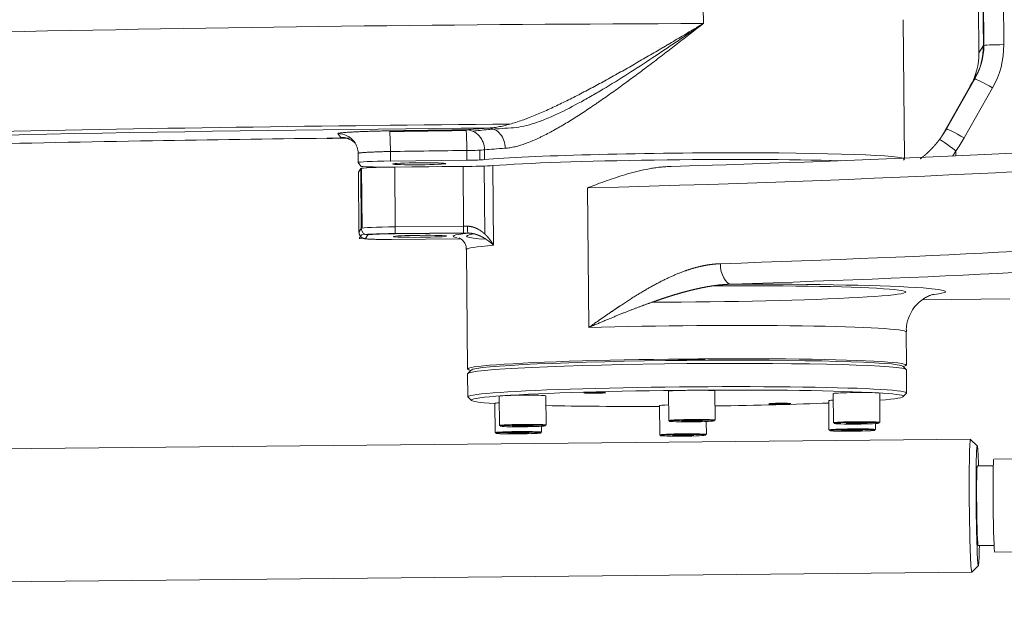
# Model space of a CAD drawing. Header units: millimetres. Extents: x -46 to 5160, y -5105 to -1541.
# Tile 74 of 104: x 4700 to 4724, y -4990 to -4976. Entities that reach past the tile are written whole.
import ezdxf

# ---------------------------------------------------------------- set-up
doc = ezdxf.new("R2010")
doc.units = ezdxf.units.MM
doc.header["$LTSCALE"] = 0.3175
doc.layers.add('1轮廓实线层', color=7, linetype='Continuous', lineweight=18)

# ---------------------------------------------------------------- blocks, each defined once
blk = doc.blocks.new('MR10C-1488')
at = {"layer": '1轮廓实线层'}
for p, q in [((7762.788, -4870.112), (7762.84, -4875.868)), ((7763.268, -4870.094), (7763.319, -4875.85)), ((7756.086, -4874.949), (7756.089, -4875.341)), ((7762.711, -4874.924), (7762.721, -4876.043)), ((7762.711, -4874.925), (7762.721, -4876.044)), ((7762.828, -4875.871), (7762.818, -4874.752)), ((7760.931, -4878.579), (7760.901, -4875.249)), ((7762.721, -4876.043), (7762.828, -4875.871)), ((7762.721, -4876.043), (7762.721, -4876.044)), ((7762.595, -4876.681), (7762.702, -4876.509)), ((7762.514, -4876.845), (7761.832, -4878.049)), ((7761.939, -4877.877), (7762.621, -4876.672)), ((7762.623, -4876.672), (7761.941, -4877.877)), ((7762.621, -4876.672), (7762.514, -4876.845)), ((7763.05, -4876.891), (7762.368, -4878.096)), ((7747.358, -4878.079), (7747.292, -4877.991)), ((7761.832, -4878.049), (7761.939, -4877.877)), ((7747.779, -4878.465), (7747.781, -4878.686)), ((7748.557, -4878.422), (7748.559, -4878.65)), ((7750.399, -4878.631), (7750.397, -4878.396)), ((7750.709, -4878.389), (7750.711, -4878.624)), ((7750.823, -4878.382), (7750.825, -4878.617)), ((7762.167, -4878.403), (7762.169, -4878.524)), ((7747.781, -4878.687), (7747.847, -4878.775)), ((7750.399, -4878.631), (7748.559, -4878.65)), ((7747.843, -4878.832), (7747.787, -4878.921)), ((7747.787, -4878.921), (7747.787, -4878.921)), ((7747.787, -4878.921), (7747.8, -4880.36)), ((7747.787, -4878.921), (7747.8, -4880.36)), ((7747.855, -4880.271), (7747.843, -4878.832)), ((7747.874, -4880.265), (7747.861, -4878.826)), ((7750.304, -4878.782), (7748.661, -4878.795)), ((7748.661, -4878.795), (7748.674, -4880.234)), ((7749.069, -4878.792), (7750.51, -4878.778)), ((7750.316, -4880.221), (7750.304, -4878.782)), ((7750.828, -4880.407), (7750.814, -4878.772)), ((7751.023, -4878.761), (7751.04, -4880.679)), ((7753.3, -4879.299), (7753.33, -4882.657)), ((7747.8, -4880.36), (7747.855, -4880.271)), ((7747.8, -4880.36), (7747.8, -4880.36)), ((7750.314, -4880.387), (7748.671, -4880.4)), ((7750.315, -4880.381), (7748.672, -4880.394)), ((7748.674, -4880.234), (7750.316, -4880.221)), ((7747.857, -4880.43), (7747.801, -4880.519)), ((7748.017, -4880.429), (7747.961, -4880.518)), ((7748.586, -4880.537), (7750.229, -4880.524)), ((7748.586, -4880.537), (7750.229, -4880.524)), ((7748.586, -4880.537), (7748.586, -4880.537)), ((7750.229, -4880.524), (7750.229, -4880.524)), ((7750.39, -4880.779), (7750.415, -4883.657)), ((7761.363, -4881.988), (7763.465, -4881.971)), ((7760.975, -4883.563), (7760.968, -4882.763)), ((7756.123, -4883.447), (7756.122, -4883.435)), ((7750.499, -4883.681), (7750.42, -4883.761)), ((7760.972, -4883.667), (7760.892, -4883.588)), ((7760.974, -4883.567), (7760.975, -4883.563)), ((7760.981, -4884.234), (7760.976, -4883.674)), ((7750.416, -4883.769), (7750.421, -4884.328)), ((7756.375, -4884.887), (7756.369, -4884.184)), ((7750.423, -4884.324), (7750.421, -4884.328)), ((7750.425, -4884.335), (7750.506, -4884.414)), ((7751.178, -4884.312), (7751.178, -4884.312)), ((7751.178, -4884.312), (7751.185, -4885.016)), ((7752.305, -4885.006), (7752.298, -4884.302)), ((7755.249, -4884.194), (7755.249, -4884.194)), ((7755.249, -4884.194), (7755.255, -4884.897)), ((7759.105, -4884.42), (7759.112, -4885.123)), ((7759.213, -4884.248), (7759.213, -4884.248)), ((7759.213, -4884.248), (7759.219, -4884.951)), ((7760.339, -4884.941), (7760.333, -4884.238)), ((7760.898, -4884.322), (7760.977, -4884.241)), ((7751.071, -4884.484), (7751.077, -4885.188)), ((7755.035, -4884.538), (7755.041, -4885.242)), ((7755.857, -4884.898), (7755.601, -4884.904)), ((7755.774, -4884.9), (7755.774, -4884.919)), ((7756.072, -4884.902), (7755.857, -4884.898)), ((7756.03, -4884.902), (7756.03, -4884.913)), ((7756.03, -4884.913), (7756.072, -4884.902)), ((7751.53, -4885.022), (7751.488, -4885.033)), ((7751.488, -4885.033), (7751.703, -4885.037)), ((7751.786, -4885.016), (7751.53, -4885.022)), ((7751.703, -4885.018), (7751.703, -4885.037)), ((7751.703, -4885.037), (7751.96, -4885.031)), ((7752.001, -4885.021), (7751.786, -4885.016)), ((7751.96, -4885.02), (7751.96, -4885.031)), ((7751.96, -4885.031), (7752.001, -4885.021)), ((7752.197, -4885.178), (7752.196, -4885.034)), ((7755.601, -4884.904), (7755.559, -4884.914)), ((7755.559, -4884.914), (7755.774, -4884.919)), ((7755.774, -4884.919), (7756.03, -4884.913)), ((7756.161, -4885.232), (7756.158, -4884.921)), ((7759.457, -4885.13), (7759.416, -4885.14)), ((7759.713, -4885.124), (7759.457, -4885.13)), ((7759.564, -4884.958), (7759.523, -4884.968)), ((7759.523, -4884.968), (7759.738, -4884.973)), ((7759.821, -4884.952), (7759.564, -4884.958)), ((7759.63, -4885.126), (7759.63, -4885.145)), ((7759.63, -4885.145), (7759.887, -4885.139)), ((7759.928, -4885.128), (7759.713, -4885.124)), ((7759.737, -4884.954), (7759.738, -4884.973)), ((7759.738, -4884.973), (7759.994, -4884.967)), ((7760.035, -4884.956), (7759.821, -4884.952)), ((7759.887, -4885.127), (7759.887, -4885.139)), ((7759.887, -4885.139), (7759.928, -4885.128)), ((7759.994, -4884.955), (7759.994, -4884.967)), ((7759.994, -4884.967), (7760.035, -4884.956)), ((7760.232, -4885.113), (7760.23, -4884.969)), ((7762.518, -4885.349), (7692.032, -4886.048)), ((7751.423, -4885.194), (7751.381, -4885.205)), ((7751.381, -4885.205), (7751.596, -4885.209)), ((7751.679, -4885.188), (7751.423, -4885.194)), ((7751.596, -4885.19), (7751.596, -4885.209)), ((7751.596, -4885.209), (7751.852, -4885.203)), ((7751.894, -4885.193), (7751.679, -4885.188)), ((7751.852, -4885.192), (7751.852, -4885.203)), ((7751.852, -4885.203), (7751.894, -4885.193)), ((7755.386, -4885.248), (7755.345, -4885.259)), ((7755.345, -4885.259), (7755.56, -4885.263)), ((7755.643, -4885.242), (7755.386, -4885.248)), ((7755.559, -4885.244), (7755.56, -4885.263)), ((7755.56, -4885.263), (7755.816, -4885.257)), ((7755.857, -4885.247), (7755.643, -4885.242)), ((7755.816, -4885.246), (7755.816, -4885.257)), ((7755.816, -4885.257), (7755.857, -4885.247)), ((7759.416, -4885.14), (7759.63, -4885.145)), ((7762.68, -4885.508), (7762.519, -4885.35)), ((7764.41, -4885.811), (7763.082, -4885.824)), ((7763.068, -4885.984), (7762.684, -4885.988)), ((7762.703, -4887.908), (7763.087, -4887.904)), ((7763.104, -4888.064), (7764.432, -4888.051)), ((7762.551, -4888.549), (7762.709, -4888.387)), ((7692.032, -4889.248), (7762.549, -4888.549)), ((7762.548, -4888.548), (7762.549, -4888.549)), ((7762.549, -4888.549), (7762.551, -4888.549))]:
    blk.add_line(p, q, dxfattribs=at)
for centre, major_axis, ratio, start_param, end_param in [((7761.229, -4875.884), (-1.358, 0.846), 0.999045, 3.183801, 3.707399), ((7761.24, -4875.866), (-1.358, 0.846), 0.999045, 3.171407, 3.69846), ((7763.308, -4875.867), (0.48, 0.004), 0.036886, 1.547353, 3.11815), ((7761.24, -4875.866), (1.765, -1.1), 0.999045, 0.042208, 0.565807), ((7761.122, -4876.056), (1.358, -0.846), 0.999045, 0.042208, 0.565807), ((7763.039, -4876.909), (0.418, -0.236), 0.043657, 1.568951, 3.139747), ((7747.3, -4878.471), (-0.384, -0.288), 0.99895, 3.141599, 4.083602), ((7761.969, -5846.847), (775.18, 582.56), 0.99895, 0.938789, 0.940689), ((7748.544, -4878.404), (-0.007, 0.48), 0.026998, 4.675347, 6.246143), ((7761.983, -5846.864), (775.18, 582.56), 0.99895, 0.938799, 0.940699), ((7750.384, -4878.379), (-0.006, 0.48), 0.027068, 4.675398, 6.246195), ((7750.384, -4878.379), (0.046, -0.478), 0.91327, 1.477163, 3.050715), ((7750.927, -4878.337), (0.031, -0.479), 0.819002, 1.504369, 3.077147), ((7739.007, -4877.891), (32.479, 0.289), 0.036886, 5.2382, 5.99136), ((7759.851, -4876.695), (-2.037, 1.269), 0.999045, 3.056285, 3.183801), ((7759.862, -4876.677), (-2.037, 1.269), 0.999045, 3.137212, 3.175552), ((7762.357, -4878.114), (0.418, -0.236), 0.043657, 1.568951, 3.139747), ((7747.366, -4878.559), (-0.384, -0.288), 0.99895, 3.328013, 4.083602), ((7747.3, -4878.471), (-0.384, -0.288), 0.99895, 2.506532, 3.141598), ((7762.156, -4878.421), (0.384, -0.288), 0.043537, 1.574523, 3.145319), ((7759.862, -4876.677), (2.444, -1.523), 0.999045, 6.197877, 6.325393), ((7761.983, -5846.864), (-774.796, -582.271), 0.99895, 4.080381, 4.082281), ((7750.384, -4878.379), (0.48, 0.004), 0.036886, 4.739592, 5.86528), ((7755.651, -4878.653), (-5.28, -0.047), 0.036886, 3.038582, 5.86528), ((7739.011, -4878.37), (-31.999, -0.285), 0.036886, 2.033384, 2.865445), ((7748.581, -4878.679), (0.8, 0.007), 0.036886, 1.597999, 3.168795), ((7750.386, -4878.614), (-0.48, -0.004), 0.036886, 1.597999, 2.723687), ((7755.653, -4878.813), (-5.28, -0.047), 0.036886, 3.926288, 5.781154), ((7748.642, -4878.825), (-0.8, -0.007), 0.036886, 4.688946, 6.259742), ((7748.647, -4878.767), (0.8, 0.007), 0.036886, 3.168795, 4.547022), ((7750.322, -4878.753), (0.8, 0.007), 0.036886, 4.688946, 5.781154), ((7747.96, -4880.358), (-0.136, 0.085), 0.999045, 0.565807, 2.136603), ((7748.655, -4880.264), (-0.8, -0.007), 0.036886, 4.688946, 6.259742), ((7748.015, -4880.269), (-0.136, 0.085), 0.999045, 0.565807, 2.136603), ((7748.657, -4880.424), (-0.8, -0.007), 0.036886, 4.692529, 6.257121), ((7748.67, -4880.24), (-0.001, 0.16), 0.023425, 3.178497, 4.749293), ((7755.667, -4880.412), (-5.6, -0.05), 0.036886, 5.923756, 6.470469), ((7750.313, -4880.227), (-0.001, 0.16), 0.023425, 3.178497, 4.749293), ((7750.336, -4880.351), (-0.96, -0.009), 0.036886, 1.547353, 1.662198), ((7750.335, -4880.192), (0.8, 0.007), 0.036886, 4.688946, 4.803791), ((7750.423, -4880.226), (-0.002, 0.16), 0.091213, 1.533748, 3.104544), ((7748.601, -4880.513), (-0.8, -0.007), 0.036886, 5.769391, 6.257121), ((7748.601, -4880.513), (0.64, 0.006), 0.036886, 3.11815, 4.290995), ((7748.657, -4880.424), (0.64, 0.006), 0.036886, 2.555977, 3.11815), ((7748.657, -4880.424), (0.64, 0.006), 0.036886, 1.547353, 2.555976), ((7748.601, -4880.513), (0.64, 0.006), 0.036886, 4.290994, 4.688946), ((7755.667, -4880.412), (5.28, 0.047), 0.036886, 2.87144, 3.567689), ((7739.028, -4880.289), (31.999, 0.285), 0.036886, 5.289623, 5.883581), ((7755.67, -4880.732), (5.28, 0.047), 0.036886, 2.639561, 3.141587), ((7739.032, -4880.769), (-32.479, -0.289), 0.036886, 2.14803, 2.741988), ((7756.761, -4881.135), (-0.016, 0.48), 0.545337, 1.526777, 3.097573), ((7755.68, -4881.851), (-5.28, -0.047), 0.036886, 1.412705, 4.587056), ((7755.68, -4881.851), (-6.24, -0.056), 0.036886, 3.561494, 4.537165), ((7755.68, -4881.851), (-6.24, -0.056), 0.036886, 2.817485, 3.561494), ((7755.688, -4882.81), (5.28, 0.047), 0.036886, 6.28289, 8.31657), ((7755.695, -4883.61), (5.28, 0.047), 0.036886, 6.283185, 9.59415), ((7755.696, -4883.642), (-5.2, -0.046), 0.036886, 3.178526, 6.24629), ((7755.802, -4883.438), (0.32, 0.003), 0.036886, 0.000034, 3.141542), ((7755.696, -4883.722), (5.28, 0.047), 0.036886, 0.000022, 3.141517), ((7755.695, -4883.61), (5.28, 0.047), 0.036886, 6.108749, 6.259744), ((7755.701, -4884.281), (-5.28, -0.047), 0.036886, 3.1047, 6.259744), ((7755.702, -4884.361), (5.2, 0.046), 0.036886, 1.547353, 2.594551), ((7755.809, -4884.189), (-0.56, -0.005), 0.036886, 4.688946, 6.283185), ((7755.702, -4884.361), (5.2, 0.046), 0.036886, 0.500156, 1.547353), ((7755.809, -4884.189), (-0.56, -0.005), 0.036886, 3.141503, 4.688946), ((7755.701, -4884.281), (-5.28, -0.047), 0.036886, 6.283185, 6.320121), ((7755.702, -4884.361), (5.2, 0.046), 0.036886, 3.11815, 3.613507), ((7755.702, -4884.361), (5.2, 0.046), 0.036886, 2.594551, 3.11815), ((7751.738, -4884.307), (-0.56, -0.005), 0.036886, 5.736143, 6.283185), ((7751.738, -4884.307), (-0.56, -0.005), 0.036886, 3.141581, 5.736143), ((7759.665, -4884.415), (-0.56, -0.005), 0.036886, 5.649456, 6.283185), ((7759.773, -4884.243), (-0.56, -0.005), 0.036886, 3.641748, 6.283185), ((7759.773, -4884.243), (-0.56, -0.005), 0.036886, 3.141542, 3.641748), ((7755.702, -4884.361), (5.2, 0.046), 0.036886, 5.81128, 6.783341), ((7751.631, -4884.479), (-0.56, -0.005), 0.036886, 5.649323, 6.283108), ((7755.702, -4884.361), (5.2, 0.046), 0.036886, 3.999006, 4.583408), ((7755.595, -4884.533), (-0.56, -0.005), 0.036886, 5.370376, 6.283108), ((7755.702, -4884.361), (5.2, 0.046), 0.036886, 4.841362, 5.425764), ((7755.815, -4884.892), (-0.56, -0.005), 0.036886, 3.513434, 6.283185), ((7755.815, -4884.892), (-0.56, -0.005), 0.036886, 0, 0.428389), ((7755.815, -4884.892), (-0.56, -0.005), 0.036886, 3.141542, 3.513434), ((7751.745, -4885.011), (-0.56, -0.005), 0.036886, 4.56063, 6.283185), ((7751.745, -4885.011), (-0.56, -0.005), 0.036886, 6.283185, 6.729605), ((7751.745, -4885.011), (-0.56, -0.005), 0.036886, 3.141503, 4.56063), ((7759.672, -4885.118), (-0.56, -0.005), 0.036886, 3.141619, 6.283185), ((7759.672, -4885.118), (-0.56, -0.005), 0.036886, 6.283185, 6.716844), ((7759.779, -4884.946), (-0.56, -0.005), 0.036886, 3.141697, 6.283185), ((7759.779, -4884.946), (-0.56, -0.005), 0.036886, 0, 0.46141), ((7751.637, -4885.183), (-0.56, -0.005), 0.036886, 5.607828, 6.283185), ((7751.637, -4885.183), (-0.56, -0.005), 0.036886, 6.283185, 6.732323), ((7751.637, -4885.183), (-0.56, -0.005), 0.036886, 3.141581, 5.607828), ((7755.601, -4885.237), (-0.56, -0.005), 0.036886, 3.141658, 6.283185), ((7755.601, -4885.237), (-0.56, -0.005), 0.036886, 0, 0.371838), ((7762.534, -4886.949), (0.016, -1.6), 0.027181, 3.11431, 6.246286), ((7762.694, -4886.948), (-0.014, 1.44), 0.027181, 0, 3.104684), ((7762.694, -4886.948), (-0.014, 1.44), 0.027181, 5.442128, 6.283185), ((7763.093, -4886.944), (-0.011, 1.12), 0.027181, 0, 3.141492), ((7762.694, -4886.948), (-0.01, 0.96), 0.027181, 0, 3.141501), ((7762.694, -4886.948), (-0.014, 1.44), 0.027181, 3.104683, 3.982661)]:
    blk.add_ellipse(centre, major_axis=major_axis, ratio=ratio, start_param=start_param, end_param=end_param, dxfattribs=at)
for centre, major_axis in [((7749.254, -4878.717), (0.64, 0.006)), ((7749.269, -4880.463), (0.64, 0.006)), ((7753.476, -4884.231), (0.264, 0.002)), ((7757.928, -4884.491), (0.264, 0.002)), ((7755.816, -4884.908), (0.544, 0.005)), ((7751.745, -4885.027), (0.544, 0.005)), ((7759.672, -4885.134), (0.544, 0.005)), ((7759.779, -4884.962), (0.544, 0.005)), ((7751.638, -4885.199), (0.544, 0.005)), ((7755.601, -4885.253), (0.544, 0.005))]:
    blk.add_ellipse(centre, major_axis=major_axis, ratio=0.036886, dxfattribs=at)
for points, degree in [([(7738.671, -4875.553), (7744.479, -4875.429), (7750.285, -4875.358), (7756.089, -4875.341)], 3), ([(7747.028, -4878.106), (7747.563, -4878.1)], 1), ([(7747.035, -4878.102), (7747.186, -4878.1), (7747.338, -4878.099), (7747.489, -4878.097)], 3)]:
    blk.add_open_spline(points, degree=degree, dxfattribs=at)
for points, knots in [([(7750.922, -4877.857), (7750.964, -4877.855), (7751.008, -4877.85), (7751.096, -4877.839), (7751.141, -4877.831), (7751.232, -4877.814), (7751.278, -4877.803), (7751.372, -4877.78), (7751.419, -4877.767), (7751.516, -4877.739), (7751.565, -4877.724), (7751.664, -4877.691), (7751.714, -4877.674), (7751.791, -4877.646), (7751.816, -4877.637), (7751.855, -4877.622), (7751.868, -4877.617), (7751.894, -4877.607), (7751.959, -4877.582), (7752.024, -4877.555), (7752.182, -4877.49), (7752.288, -4877.443), (7752.502, -4877.346), (7752.61, -4877.294), (7752.827, -4877.188), (7752.937, -4877.133), (7753.104, -4877.047), (7753.159, -4877.018), (7753.271, -4876.96), (7753.327, -4876.93), (7753.495, -4876.841), (7753.607, -4876.78), (7753.831, -4876.657), (7753.943, -4876.594), (7754.167, -4876.468), (7754.28, -4876.404), (7754.505, -4876.275), (7754.617, -4876.209), (7754.843, -4876.078), (7754.957, -4876.012), (7755.098, -4875.929), (7755.127, -4875.912), (7755.184, -4875.878), (7755.212, -4875.862), (7755.297, -4875.811), (7755.354, -4875.778), (7755.524, -4875.677), (7755.637, -4875.61), (7755.807, -4875.509), (7755.892, -4875.458), (7755.991, -4875.399), (7756.04, -4875.37), (7756.065, -4875.355), (7756.077, -4875.348), (7756.082, -4875.345), (7756.085, -4875.344), (7756.085, -4875.343), (7756.086, -4875.343), (7756.087, -4875.342), (7756.089, -4875.341), (7756.089, -4875.341)], [0, 0, 0, 0, 0.03125, 0.03125, 0.0625, 0.0625, 0.09375, 0.09375, 0.125, 0.125, 0.15625, 0.15625, 0.1875, 0.1875, 0.203125, 0.203125, 0.210937, 0.210937, 0.21875, 0.25, 0.25, 0.3125, 0.3125, 0.375, 0.375, 0.4375, 0.4375, 0.46875, 0.46875, 0.5, 0.5, 0.5625, 0.5625, 0.625, 0.625, 0.6875, 0.6875, 0.75, 0.75, 0.8125, 0.8125, 0.828125, 0.828125, 0.84375, 0.84375, 0.875, 0.875, 0.9375, 0.9375, 0.96875, 0.984375, 0.992187, 0.996094, 0.998047, 0.999023, 0.999023, 0.999268, 0.999268, 0.999512, 1, 1, 1, 1]), ([(7756.089, -4875.341), (7756.089, -4875.341), (7756.088, -4875.342), (7756.086, -4875.343), (7756.085, -4875.344), (7756.083, -4875.346), (7756.078, -4875.35), (7756.067, -4875.358), (7756.044, -4875.376), (7755.998, -4875.412), (7755.959, -4875.442), (7755.881, -4875.503), (7755.828, -4875.544), (7755.671, -4875.666), (7755.566, -4875.747), (7755.409, -4875.869), (7755.356, -4875.91), (7755.291, -4875.96), (7755.277, -4875.97), (7755.251, -4875.991), (7755.212, -4876.021), (7755.172, -4876.051), (7755.041, -4876.152), (7754.936, -4876.232), (7754.727, -4876.39), (7754.623, -4876.468), (7754.414, -4876.624), (7754.31, -4876.7), (7754.102, -4876.852), (7753.999, -4876.927), (7753.791, -4877.075), (7753.687, -4877.148), (7753.558, -4877.237), (7753.519, -4877.264), (7753.48, -4877.291), (7753.454, -4877.308), (7753.441, -4877.317), (7753.376, -4877.361), (7753.325, -4877.396), (7753.171, -4877.497), (7753.069, -4877.563), (7752.868, -4877.69), (7752.768, -4877.75), (7752.62, -4877.837), (7752.571, -4877.865), (7752.473, -4877.919), (7752.425, -4877.946), (7752.328, -4877.997), (7752.28, -4878.022), (7752.208, -4878.058), (7752.184, -4878.069), (7752.136, -4878.092), (7752.113, -4878.103), (7752.043, -4878.135), (7751.996, -4878.156), (7751.905, -4878.193), (7751.861, -4878.211), (7751.772, -4878.243), (7751.729, -4878.258), (7751.644, -4878.284), (7751.601, -4878.295), (7751.519, -4878.315), (7751.478, -4878.323), (7751.398, -4878.336), (7751.359, -4878.341), (7751.321, -4878.343)], [0, 0, 0, 0, 0.000488, 0.000488, 0.000977, 0.000977, 0.001953, 0.003906, 0.007813, 0.015625, 0.03125, 0.03125, 0.0625, 0.0625, 0.125, 0.125, 0.15625, 0.15625, 0.164063, 0.164063, 0.171875, 0.1875, 0.1875, 0.25, 0.25, 0.3125, 0.3125, 0.375, 0.375, 0.4375, 0.4375, 0.5, 0.5, 0.515625, 0.523437, 0.523437, 0.53125, 0.53125, 0.5625, 0.5625, 0.625, 0.625, 0.6875, 0.6875, 0.71875, 0.71875, 0.75, 0.75, 0.78125, 0.78125, 0.796875, 0.796875, 0.8125, 0.8125, 0.84375, 0.84375, 0.875, 0.875, 0.90625, 0.90625, 0.9375, 0.9375, 0.96875, 0.96875, 1, 1, 1, 1]), ([(7756.089, -4875.341), (7756.064, -4875.358), (7756.039, -4875.375), (7755.988, -4875.409), (7755.963, -4875.427), (7755.887, -4875.478), (7755.837, -4875.513), (7755.685, -4875.616), (7755.584, -4875.685), (7755.38, -4875.822), (7755.279, -4875.89), (7755.076, -4876.026), (7754.975, -4876.093), (7754.673, -4876.293), (7754.472, -4876.424), (7754.071, -4876.679), (7753.871, -4876.804), (7753.571, -4876.983), (7753.471, -4877.042), (7753.274, -4877.155), (7753.176, -4877.209), (7752.886, -4877.367), (7752.696, -4877.463), (7752.417, -4877.589), (7752.325, -4877.628), (7752.144, -4877.699), (7752.056, -4877.73), (7751.79, -4877.812), (7751.619, -4877.847), (7751.46, -4877.854)], [0, 0, 0, 0, 0.015511, 0.015511, 0.031031, 0.031031, 0.062071, 0.062071, 0.12415, 0.12415, 0.186229, 0.186229, 0.248308, 0.248308, 0.372466, 0.372466, 0.496624, 0.496624, 0.558703, 0.558703, 0.620782, 0.620782, 0.74494, 0.74494, 0.807019, 0.807019, 0.869098, 0.869098, 1, 1, 1, 1]), ([(7692.032, -4880.096), (7707.474, -4879), (7722.883, -4878.29), (7742.651, -4877.862), (7747.042, -4877.798), (7751.43, -4877.764)], [0.3129404, 0.3129404, 0.3129404, 0.3129404, 0.8472925, 0.8472925, 1, 1, 1, 1]), ([(7750.922, -4877.857), (7743.833, -4877.915), (7736.743, -4878.054), (7722.559, -4878.492), (7715.464, -4878.791), (7707.925, -4879.195), (7707.481, -4879.219), (7706.594, -4879.268), (7706.151, -4879.292), (7704.82, -4879.367), (7702.159, -4879.521), (7697.601, -4879.804), (7693.93, -4880.054), (7692.032, -4880.189)], [0, 0, 0, 0, 0.25, 0.25, 0.5, 0.5, 0.515625, 0.515625, 0.53125, 0.53125, 0.5625, 0.625, 0.6919121, 0.6919121, 0.6919121, 0.6919121]), ([(7747.292, -4877.991), (7747.291, -4877.99), (7747.293, -4877.987), (7747.303, -4877.983), (7747.312, -4877.981), (7747.314, -4877.981), (7747.318, -4877.98), (7747.324, -4877.979), (7747.332, -4877.978), (7747.349, -4877.975), (7747.375, -4877.972), (7747.408, -4877.968), (7747.437, -4877.966), (7747.446, -4877.965), (7747.459, -4877.964), (7747.462, -4877.964), (7747.467, -4877.963), (7747.47, -4877.963), (7747.478, -4877.963), (7747.484, -4877.962), (7747.512, -4877.96), (7747.536, -4877.958), (7747.587, -4877.955), (7747.614, -4877.954), (7747.671, -4877.951), (7747.702, -4877.949), (7747.742, -4877.947), (7747.75, -4877.947), (7747.766, -4877.946), (7747.791, -4877.945), (7747.816, -4877.944), (7747.867, -4877.942), (7747.937, -4877.939), (7748.012, -4877.937), (7748.069, -4877.935), (7748.089, -4877.934), (7748.113, -4877.934), (7748.118, -4877.933), (7748.128, -4877.933), (7748.143, -4877.933), (7748.158, -4877.932), (7748.208, -4877.931), (7748.248, -4877.93), (7748.329, -4877.928), (7748.37, -4877.927), (7748.453, -4877.926), (7748.495, -4877.925), (7748.537, -4877.924)], [0, 0, 0, 0, 0.0625, 0.125, 0.125, 0.140625, 0.140625, 0.15625, 0.1875, 0.1875, 0.25, 0.3125, 0.3125, 0.34375, 0.34375, 0.351562, 0.351562, 0.359375, 0.359375, 0.375, 0.375, 0.4375, 0.4375, 0.5, 0.5, 0.5625, 0.5625, 0.578125, 0.578125, 0.59375, 0.625, 0.625, 0.6875, 0.75, 0.75, 0.78125, 0.78125, 0.789062, 0.789062, 0.796875, 0.8125, 0.8125, 0.875, 0.875, 0.9375, 0.9375, 1, 1, 1, 1]), ([(7750.378, -4877.899), (7750.453, -4877.892), (7750.535, -4877.885), (7750.671, -4877.874), (7750.766, -4877.867), (7750.868, -4877.86), (7750.922, -4877.857)], [0, 0, 0, 0, 0.5, 0.5, 0.75, 1, 1, 1, 1]), ([(7751.46, -4877.854), (7751.359, -4877.86), (7751.265, -4877.866), (7751.131, -4877.875), (7751.086, -4877.879), (7751.001, -4877.885), (7750.96, -4877.888), (7750.844, -4877.898), (7750.706, -4877.912), (7750.598, -4877.925), (7750.549, -4877.932), (7750.545, -4877.933), (7750.541, -4877.933)], [0, 0, 0, 0, 0.236088, 0.236088, 0.35967, 0.35967, 0.483253, 0.483253, 0.730418, 0.977584, 0.977584, 1, 1, 1, 1]), ([(7692.032, -4880.574), (7692.055, -4880.572), (7693.601, -4880.451), (7696.674, -4880.219), (7701.257, -4879.9), (7705.847, -4879.605), (7710.444, -4879.336), (7715.048, -4879.092), (7719.66, -4878.873), (7724.28, -4878.679), (7728.906, -4878.511), (7733.54, -4878.368), (7738.182, -4878.25), (7742.68, -4878.162), (7745.633, -4878.119), (7747.035, -4878.102)], [0.2382097, 0.2382097, 0.2382097, 0.2382097, 0.2391652, 0.3030874, 0.3670097, 0.430932, 0.4948543, 0.5587765, 0.6226988, 0.6866211, 0.7505433, 0.8144656, 0.8783879, 0.9423101, 1, 1, 1, 1]), ([(7747.489, -4878.097), (7747.479, -4878.096), (7747.47, -4878.096), (7747.456, -4878.095), (7747.452, -4878.094), (7747.443, -4878.094), (7747.439, -4878.093), (7747.419, -4878.092), (7747.406, -4878.09), (7747.384, -4878.087), (7747.376, -4878.086), (7747.363, -4878.082), (7747.36, -4878.081), (7747.358, -4878.079)], [0, 0, 0, 0, 0.125, 0.125, 0.1875, 0.1875, 0.25, 0.25, 0.5, 0.5, 0.75, 0.75, 1, 1, 1, 1]), ([(7747.467, -4878.093), (7747.467, -4878.093), (7747.47, -4878.093), (7747.493, -4878.097), (7747.548, -4878.114), (7747.626, -4878.152), (7747.683, -4878.194), (7747.709, -4878.222)], [0, 0, 0, 0, 0.148455, 0.343198, 0.496643, 0.726058, 1, 1, 1, 1]), ([(7761.309, -4878.599), (7761.31, -4878.598), (7761.314, -4878.596), (7761.319, -4878.591), (7761.325, -4878.587), (7761.331, -4878.582), (7761.337, -4878.578), (7761.343, -4878.573), (7761.349, -4878.568), (7761.355, -4878.563), (7761.361, -4878.559), (7761.367, -4878.554), (7761.373, -4878.549), (7761.379, -4878.544), (7761.385, -4878.539), (7761.391, -4878.534), (7761.397, -4878.529), (7761.403, -4878.524), (7761.409, -4878.519), (7761.415, -4878.514), (7761.421, -4878.509), (7761.427, -4878.504), (7761.433, -4878.499), (7761.439, -4878.493), (7761.445, -4878.488), (7761.451, -4878.483), (7761.457, -4878.477), (7761.463, -4878.472), (7761.469, -4878.467), (7761.475, -4878.461), (7761.481, -4878.456), (7761.487, -4878.45), (7761.493, -4878.445), (7761.499, -4878.439), (7761.505, -4878.433), (7761.511, -4878.428), (7761.517, -4878.422), (7761.523, -4878.416), (7761.529, -4878.41), (7761.534, -4878.405), (7761.54, -4878.399), (7761.546, -4878.393), (7761.552, -4878.387), (7761.558, -4878.381), (7761.564, -4878.375), (7761.57, -4878.369), (7761.576, -4878.363), (7761.582, -4878.357), (7761.588, -4878.35), (7761.594, -4878.344), (7761.6, -4878.338), (7761.606, -4878.332), (7761.611, -4878.325), (7761.617, -4878.319), (7761.623, -4878.313), (7761.629, -4878.306), (7761.635, -4878.3), (7761.641, -4878.293), (7761.647, -4878.287), (7761.652, -4878.28), (7761.658, -4878.274), (7761.664, -4878.267), (7761.67, -4878.26), (7761.676, -4878.253), (7761.681, -4878.247), (7761.687, -4878.24), (7761.693, -4878.233), (7761.699, -4878.226), (7761.704, -4878.219), (7761.71, -4878.212), (7761.716, -4878.205), (7761.721, -4878.198), (7761.727, -4878.191), (7761.733, -4878.184), (7761.738, -4878.177), (7761.744, -4878.17), (7761.75, -4878.162), (7761.755, -4878.155), (7761.761, -4878.148), (7761.767, -4878.14), (7761.77, -4878.135), (7761.772, -4878.133)], [0, 0, 0, 0, 0.008235, 0.019953, 0.031693, 0.043455, 0.055239, 0.067045, 0.078875, 0.090726, 0.102601, 0.114499, 0.12642, 0.138365, 0.150333, 0.162325, 0.174342, 0.186382, 0.198446, 0.210535, 0.222648, 0.234786, 0.24695, 0.259138, 0.271351, 0.28359, 0.295854, 0.308144, 0.32046, 0.332802, 0.34517, 0.357565, 0.369985, 0.382433, 0.394907, 0.407408, 0.419936, 0.432492, 0.445074, 0.457684, 0.470322, 0.482988, 0.495681, 0.508402, 0.521152, 0.53393, 0.546736, 0.559571, 0.572435, 0.585328, 0.598249, 0.6112, 0.62418, 0.637189, 0.650228, 0.663296, 0.676395, 0.689523, 0.702681, 0.715869, 0.729088, 0.742337, 0.755616, 0.768926, 0.782267, 0.795639, 0.809042, 0.822476, 0.835941, 0.849437, 0.862965, 0.876525, 0.890116, 0.903739, 0.917394, 0.931081, 0.9448, 0.958551, 0.972335, 0.986151, 1, 1, 1, 1]), ([(7748.557, -4878.422), (7748.531, -4878.422), (7748.504, -4878.423), (7748.453, -4878.424), (7748.401, -4878.425), (7748.351, -4878.426), (7748.32, -4878.427), (7748.314, -4878.428), (7748.301, -4878.428), (7748.295, -4878.428), (7748.277, -4878.429), (7748.265, -4878.429), (7748.229, -4878.43), (7748.182, -4878.432), (7748.138, -4878.434), (7748.106, -4878.435), (7748.096, -4878.436), (7748.08, -4878.436), (7748.075, -4878.437), (7748.065, -4878.437), (7748.06, -4878.437), (7748.035, -4878.439), (7748.016, -4878.44), (7747.98, -4878.442), (7747.963, -4878.443), (7747.931, -4878.445), (7747.916, -4878.446), (7747.899, -4878.447), (7747.895, -4878.448), (7747.889, -4878.448), (7747.885, -4878.448), (7747.876, -4878.449), (7747.869, -4878.45), (7747.852, -4878.451), (7747.831, -4878.454), (7747.815, -4878.456), (7747.804, -4878.457), (7747.801, -4878.458), (7747.795, -4878.459), (7747.793, -4878.46), (7747.786, -4878.461), (7747.78, -4878.463), (7747.779, -4878.465), (7747.779, -4878.466)], [0, 0, 0, 0, 0.0625, 0.0625, 0.125, 0.1875, 0.1875, 0.203125, 0.203125, 0.21875, 0.21875, 0.25, 0.25, 0.3125, 0.375, 0.375, 0.40625, 0.40625, 0.421875, 0.421875, 0.4375, 0.4375, 0.5, 0.5, 0.5625, 0.5625, 0.625, 0.625, 0.640625, 0.640625, 0.65625, 0.65625, 0.6875, 0.6875, 0.75, 0.8125, 0.8125, 0.84375, 0.84375, 0.875, 0.875, 0.9375, 1, 1, 1, 1]), ([(7751.321, -4878.343), (7751.223, -4878.35), (7751.133, -4878.356), (7750.967, -4878.369), (7750.891, -4878.375), (7750.823, -4878.382)], [0, 0, 0, 0, 0.5, 0.5, 1, 1, 1, 1]), ([(7762.167, -4878.403), (7762.166, -4878.406), (7762.162, -4878.411), (7762.157, -4878.42), (7762.152, -4878.429), (7762.147, -4878.437), (7762.142, -4878.446), (7762.137, -4878.454), (7762.132, -4878.463), (7762.127, -4878.471), (7762.122, -4878.48), (7762.117, -4878.488), (7762.111, -4878.496), (7762.106, -4878.505), (7762.101, -4878.513), (7762.096, -4878.521), (7762.091, -4878.528), (7762.088, -4878.532), (7762.087, -4878.534)], [0, 0, 0, 0, 0.065125, 0.130118, 0.194977, 0.259705, 0.324302, 0.388769, 0.453106, 0.517314, 0.581394, 0.645346, 0.709172, 0.772872, 0.836447, 0.899897, 0.963224, 1, 1, 1, 1]), ([(7753.3, -4879.299), (7753.302, -4879.299), (7753.303, -4879.298), (7753.305, -4879.297), (7753.306, -4879.297), (7753.31, -4879.296), (7753.317, -4879.293), (7753.334, -4879.286), (7753.368, -4879.273), (7753.436, -4879.247), (7753.494, -4879.224), (7753.612, -4879.18), (7753.692, -4879.151), (7753.852, -4879.094), (7753.933, -4879.066), (7754.098, -4879.012), (7754.181, -4878.986), (7754.307, -4878.95), (7754.35, -4878.938), (7754.414, -4878.921), (7754.435, -4878.915), (7754.478, -4878.904), (7754.5, -4878.899), (7754.608, -4878.873), (7754.695, -4878.854), (7754.826, -4878.83), (7754.87, -4878.822), (7754.958, -4878.809), (7755.003, -4878.803), (7755.092, -4878.794), (7755.137, -4878.79), (7755.227, -4878.784), (7755.272, -4878.782), (7755.318, -4878.782)], [0, 0, 0, 0, 0.001953, 0.001953, 0.003906, 0.003906, 0.007812, 0.015625, 0.03125, 0.0625, 0.125, 0.125, 0.25, 0.25, 0.375, 0.375, 0.5, 0.5, 0.5625, 0.5625, 0.59375, 0.59375, 0.625, 0.625, 0.75, 0.75, 0.8125, 0.8125, 0.875, 0.875, 0.9375, 0.9375, 1, 1, 1, 1]), ([(7747.802, -4880.36), (7747.801, -4880.369), (7747.801, -4880.395), (7747.817, -4880.435), (7747.844, -4880.472), (7747.874, -4880.496), (7747.9, -4880.509), (7747.922, -4880.516), (7747.945, -4880.521), (7747.987, -4880.527), (7748.075, -4880.532), (7748.214, -4880.536), (7748.311, -4880.537), (7748.341, -4880.537)], [0, 0, 0, 0, 0.027662, 0.08933, 0.139478, 0.182807, 0.220421, 0.254604, 0.297025, 0.381736, 0.653891, 0.897516, 1, 1, 1, 1]), ([(7750.408, -4880.22), (7750.409, -4880.22), (7750.412, -4880.22), (7750.416, -4880.22), (7750.42, -4880.22), (7750.424, -4880.22), (7750.428, -4880.221), (7750.431, -4880.221), (7750.435, -4880.221), (7750.439, -4880.221), (7750.443, -4880.221), (7750.447, -4880.222), (7750.451, -4880.222), (7750.455, -4880.222), (7750.459, -4880.223), (7750.463, -4880.223), (7750.467, -4880.224), (7750.471, -4880.224), (7750.475, -4880.225), (7750.479, -4880.225), (7750.483, -4880.226), (7750.487, -4880.227), (7750.491, -4880.227), (7750.496, -4880.228), (7750.5, -4880.229), (7750.504, -4880.23), (7750.508, -4880.231), (7750.512, -4880.232), (7750.516, -4880.233), (7750.52, -4880.234), (7750.524, -4880.235), (7750.528, -4880.236), (7750.532, -4880.237), (7750.537, -4880.238), (7750.541, -4880.239), (7750.545, -4880.24), (7750.549, -4880.241), (7750.553, -4880.243), (7750.557, -4880.244), (7750.561, -4880.245), (7750.566, -4880.247), (7750.57, -4880.248), (7750.574, -4880.25), (7750.578, -4880.251), (7750.582, -4880.253), (7750.587, -4880.254), (7750.591, -4880.256), (7750.595, -4880.257), (7750.599, -4880.259), (7750.603, -4880.261), (7750.608, -4880.263), (7750.612, -4880.264), (7750.616, -4880.266), (7750.62, -4880.268), (7750.624, -4880.27), (7750.629, -4880.272), (7750.633, -4880.274), (7750.637, -4880.276), (7750.641, -4880.278), (7750.646, -4880.28), (7750.65, -4880.282), (7750.654, -4880.284), (7750.658, -4880.286), (7750.662, -4880.289), (7750.667, -4880.291), (7750.671, -4880.293), (7750.675, -4880.296), (7750.679, -4880.298), (7750.684, -4880.3), (7750.688, -4880.303), (7750.692, -4880.305), (7750.696, -4880.308), (7750.7, -4880.31), (7750.705, -4880.313), (7750.709, -4880.316), (7750.713, -4880.318), (7750.717, -4880.321), (7750.722, -4880.324), (7750.726, -4880.327), (7750.73, -4880.329), (7750.734, -4880.332), (7750.738, -4880.335), (7750.743, -4880.338), (7750.747, -4880.341), (7750.751, -4880.344), (7750.755, -4880.347), (7750.759, -4880.35), (7750.763, -4880.353), (7750.768, -4880.356), (7750.772, -4880.36), (7750.776, -4880.363), (7750.78, -4880.366), (7750.784, -4880.369), (7750.788, -4880.373), (7750.792, -4880.376), (7750.797, -4880.38), (7750.801, -4880.383), (7750.805, -4880.386), (7750.809, -4880.39), (7750.813, -4880.394), (7750.818, -4880.398), (7750.822, -4880.402), (7750.827, -4880.406), (7750.831, -4880.41), (7750.836, -4880.415), (7750.841, -4880.419), (7750.846, -4880.424), (7750.85, -4880.429), (7750.855, -4880.434), (7750.86, -4880.439), (7750.865, -4880.444), (7750.87, -4880.449), (7750.875, -4880.454), (7750.88, -4880.46), (7750.886, -4880.465), (7750.891, -4880.471), (7750.896, -4880.477), (7750.901, -4880.483), (7750.907, -4880.489), (7750.912, -4880.495), (7750.917, -4880.501), (7750.923, -4880.508), (7750.928, -4880.514), (7750.934, -4880.521), (7750.939, -4880.528), (7750.944, -4880.535), (7750.95, -4880.542), (7750.955, -4880.549), (7750.961, -4880.556), (7750.966, -4880.564), (7750.972, -4880.571), (7750.977, -4880.579), (7750.983, -4880.586), (7750.988, -4880.594), (7750.993, -4880.602), (7750.999, -4880.61), (7751.004, -4880.618), (7751.009, -4880.627), (7751.015, -4880.635), (7751.02, -4880.644), (7751.025, -4880.652), (7751.03, -4880.661), (7751.035, -4880.67), (7751.039, -4880.676), (7751.04, -4880.679)], [0, 0, 0, 0, 0.004153, 0.00832, 0.0125, 0.016693, 0.0209, 0.025122, 0.029359, 0.033611, 0.037878, 0.042162, 0.046461, 0.050778, 0.055111, 0.059462, 0.06383, 0.068216, 0.072621, 0.077045, 0.081487, 0.085949, 0.09043, 0.094932, 0.099454, 0.103996, 0.108559, 0.113144, 0.11775, 0.122378, 0.127027, 0.1317, 0.136394, 0.141112, 0.145853, 0.150617, 0.155405, 0.160217, 0.165054, 0.169914, 0.1748, 0.17971, 0.184646, 0.189607, 0.194593, 0.199606, 0.204644, 0.209709, 0.214801, 0.219919, 0.225064, 0.230237, 0.235437, 0.240664, 0.245919, 0.251203, 0.256514, 0.261854, 0.267222, 0.272619, 0.278045, 0.2835, 0.288985, 0.294498, 0.300042, 0.305615, 0.311218, 0.316851, 0.322515, 0.328209, 0.333933, 0.339689, 0.345475, 0.351292, 0.35714, 0.36302, 0.368931, 0.374873, 0.380848, 0.386854, 0.392892, 0.398962, 0.405065, 0.411199, 0.417367, 0.423567, 0.429799, 0.436065, 0.442363, 0.448695, 0.455059, 0.461457, 0.467889, 0.474353, 0.480852, 0.487384, 0.49395, 0.50055, 0.507478, 0.514579, 0.521854, 0.529302, 0.536924, 0.544719, 0.552688, 0.560831, 0.569149, 0.57764, 0.586306, 0.595147, 0.604162, 0.613352, 0.622716, 0.632255, 0.64197, 0.651859, 0.661923, 0.672162, 0.682577, 0.693166, 0.703931, 0.714872, 0.725987, 0.737278, 0.748745, 0.760387, 0.772205, 0.784198, 0.796367, 0.808712, 0.821232, 0.833928, 0.8468, 0.859847, 0.873071, 0.88647, 0.900046, 0.913797, 0.927724, 0.941827, 0.956106, 0.970562, 0.985193, 1, 1, 1, 1]), ([(7751.04, -4880.679), (7751.039, -4880.678), (7751.036, -4880.675), (7751.032, -4880.671), (7751.028, -4880.667), (7751.024, -4880.664), (7751.02, -4880.66), (7751.015, -4880.656), (7751.011, -4880.652), (7751.007, -4880.648), (7751.003, -4880.645), (7750.999, -4880.641), (7750.995, -4880.638), (7750.991, -4880.634), (7750.986, -4880.63), (7750.982, -4880.627), (7750.978, -4880.623), (7750.974, -4880.62), (7750.97, -4880.617), (7750.966, -4880.613), (7750.962, -4880.61), (7750.958, -4880.606), (7750.954, -4880.603), (7750.95, -4880.6), (7750.946, -4880.597), (7750.942, -4880.594), (7750.938, -4880.591), (7750.934, -4880.587), (7750.93, -4880.584), (7750.926, -4880.581), (7750.922, -4880.578), (7750.918, -4880.576), (7750.914, -4880.573), (7750.91, -4880.57), (7750.906, -4880.567), (7750.902, -4880.564), (7750.898, -4880.562), (7750.895, -4880.559), (7750.891, -4880.556), (7750.887, -4880.554), (7750.883, -4880.551), (7750.88, -4880.548), (7750.876, -4880.546), (7750.872, -4880.544), (7750.869, -4880.541), (7750.865, -4880.539), (7750.862, -4880.536), (7750.858, -4880.534), (7750.854, -4880.532), (7750.851, -4880.53), (7750.848, -4880.527), (7750.844, -4880.525), (7750.841, -4880.523), (7750.837, -4880.521), (7750.834, -4880.519), (7750.831, -4880.517), (7750.827, -4880.515), (7750.824, -4880.513), (7750.821, -4880.511), (7750.818, -4880.509), (7750.815, -4880.507), (7750.812, -4880.505), (7750.809, -4880.504), (7750.806, -4880.502), (7750.803, -4880.5), (7750.8, -4880.498), (7750.797, -4880.497), (7750.792, -4880.494), (7750.787, -4880.491), (7750.779, -4880.487), (7750.772, -4880.483), (7750.764, -4880.479), (7750.757, -4880.475), (7750.749, -4880.471), (7750.742, -4880.467), (7750.734, -4880.464), (7750.727, -4880.46), (7750.719, -4880.457), (7750.712, -4880.453), (7750.704, -4880.45), (7750.697, -4880.446), (7750.689, -4880.443), (7750.682, -4880.44), (7750.674, -4880.437), (7750.667, -4880.434), (7750.659, -4880.431), (7750.652, -4880.428), (7750.644, -4880.426), (7750.637, -4880.423), (7750.63, -4880.42), (7750.622, -4880.418), (7750.615, -4880.416), (7750.607, -4880.413), (7750.6, -4880.411), (7750.592, -4880.409), (7750.585, -4880.407), (7750.578, -4880.405), (7750.57, -4880.403), (7750.563, -4880.402), (7750.556, -4880.4), (7750.549, -4880.398), (7750.541, -4880.397), (7750.534, -4880.396), (7750.527, -4880.394), (7750.52, -4880.393), (7750.513, -4880.392), (7750.506, -4880.391), (7750.499, -4880.39), (7750.492, -4880.389), (7750.485, -4880.388), (7750.478, -4880.388), (7750.471, -4880.387), (7750.464, -4880.387), (7750.457, -4880.386), (7750.451, -4880.386), (7750.444, -4880.386), (7750.437, -4880.386), (7750.431, -4880.386), (7750.426, -4880.386), (7750.424, -4880.386)], [0, 0, 0, 0, 0.010334, 0.020582, 0.030745, 0.040822, 0.050813, 0.060719, 0.07054, 0.080275, 0.089925, 0.09949, 0.10897, 0.118364, 0.127674, 0.136898, 0.146038, 0.155093, 0.164063, 0.172948, 0.181748, 0.190464, 0.199094, 0.20764, 0.216102, 0.224478, 0.23277, 0.240977, 0.2491, 0.257137, 0.265091, 0.272959, 0.280743, 0.288442, 0.296057, 0.303587, 0.311032, 0.318392, 0.325668, 0.332859, 0.339966, 0.346987, 0.353924, 0.360777, 0.367544, 0.374227, 0.380824, 0.387337, 0.393765, 0.400109, 0.406367, 0.41254, 0.418629, 0.424632, 0.430551, 0.436384, 0.442132, 0.447796, 0.453374, 0.458867, 0.464275, 0.469598, 0.474836, 0.479988, 0.485056, 0.490038, 0.494934, 0.499746, 0.512177, 0.524499, 0.536711, 0.548813, 0.560806, 0.572691, 0.584467, 0.596134, 0.607693, 0.619144, 0.630488, 0.641724, 0.652852, 0.663874, 0.674789, 0.685598, 0.696301, 0.706898, 0.717389, 0.727775, 0.738056, 0.748233, 0.758305, 0.768274, 0.778139, 0.787901, 0.79756, 0.807117, 0.816572, 0.825926, 0.835179, 0.844331, 0.853383, 0.862336, 0.87119, 0.879946, 0.888604, 0.897166, 0.905631, 0.914, 0.922275, 0.930455, 0.938543, 0.946538, 0.954442, 0.962255, 0.969979, 0.977614, 0.985162, 0.992623, 1, 1, 1, 1]), ([(7750.201, -4880.499), (7750.201, -4880.499), (7750.208, -4880.501), (7750.249, -4880.519), (7750.319, -4880.575), (7750.38, -4880.673), (7750.385, -4880.746), (7750.383, -4880.778)], [0, 0, 0, 0, 0.262453, 0.481006, 0.671056, 0.864487, 1, 1, 1, 1]), ([(7753.33, -4882.657), (7753.34, -4882.65), (7753.36, -4882.637), (7753.388, -4882.616), (7753.417, -4882.597), (7753.445, -4882.577), (7753.472, -4882.558), (7753.499, -4882.539), (7753.526, -4882.521), (7753.552, -4882.503), (7753.578, -4882.485), (7753.603, -4882.467), (7753.628, -4882.45), (7753.652, -4882.433), (7753.676, -4882.417), (7753.7, -4882.4), (7753.723, -4882.384), (7753.745, -4882.369), (7753.767, -4882.354), (7753.789, -4882.339), (7753.81, -4882.324), (7753.831, -4882.31), (7753.851, -4882.296), (7753.871, -4882.282), (7753.891, -4882.269), (7753.91, -4882.256), (7753.928, -4882.243), (7753.946, -4882.231), (7753.964, -4882.219), (7753.981, -4882.207), (7753.998, -4882.196), (7754.015, -4882.184), (7754.03, -4882.174), (7754.046, -4882.163), (7754.061, -4882.153), (7754.076, -4882.143), (7754.102, -4882.126), (7754.139, -4882.101), (7754.188, -4882.069), (7754.237, -4882.037), (7754.285, -4882.006), (7754.332, -4881.976), (7754.379, -4881.946), (7754.426, -4881.917), (7754.471, -4881.888), (7754.517, -4881.86), (7754.562, -4881.833), (7754.606, -4881.807), (7754.65, -4881.781), (7754.693, -4881.755), (7754.735, -4881.73), (7754.778, -4881.706), (7754.819, -4881.683), (7754.876, -4881.651), (7754.947, -4881.613), (7755.032, -4881.568), (7755.116, -4881.525), (7755.198, -4881.485), (7755.279, -4881.447), (7755.359, -4881.411), (7755.437, -4881.377), (7755.514, -4881.346), (7755.589, -4881.317), (7755.646, -4881.296), (7755.683, -4881.283), (7755.702, -4881.277), (7755.721, -4881.27), (7755.74, -4881.264), (7755.759, -4881.258), (7755.778, -4881.252), (7755.797, -4881.246), (7755.816, -4881.24), (7755.835, -4881.235), (7755.853, -4881.229), (7755.872, -4881.224), (7755.891, -4881.219), (7755.909, -4881.214), (7755.928, -4881.209), (7755.946, -4881.204), (7755.965, -4881.2), (7755.983, -4881.195), (7756.002, -4881.191), (7756.02, -4881.186), (7756.038, -4881.182), (7756.057, -4881.178), (7756.075, -4881.174), (7756.093, -4881.171), (7756.111, -4881.167), (7756.129, -4881.164), (7756.147, -4881.16), (7756.165, -4881.157), (7756.183, -4881.154), (7756.201, -4881.151), (7756.219, -4881.149), (7756.237, -4881.146), (7756.255, -4881.143), (7756.272, -4881.141), (7756.29, -4881.139), (7756.308, -4881.137), (7756.325, -4881.135), (7756.343, -4881.133), (7756.36, -4881.131), (7756.378, -4881.13), (7756.395, -4881.128), (7756.413, -4881.127), (7756.43, -4881.126), (7756.447, -4881.125), (7756.465, -4881.124), (7756.482, -4881.123), (7756.493, -4881.123), (7756.499, -4881.122)], [0, 0, 0, 0, 0.009621, 0.019096, 0.028424, 0.037606, 0.046642, 0.055531, 0.064273, 0.072869, 0.081318, 0.089621, 0.097778, 0.105788, 0.113651, 0.121369, 0.128939, 0.136363, 0.143641, 0.150772, 0.157757, 0.164595, 0.171287, 0.177833, 0.184232, 0.190485, 0.196591, 0.202551, 0.208364, 0.214031, 0.219551, 0.224926, 0.230153, 0.235235, 0.24017, 0.244958, 0.249601, 0.265827, 0.281855, 0.297684, 0.313315, 0.328748, 0.343984, 0.359022, 0.373864, 0.388509, 0.402958, 0.417211, 0.431269, 0.445131, 0.4588, 0.472274, 0.485554, 0.498641, 0.526139, 0.553075, 0.579453, 0.605279, 0.630557, 0.655295, 0.679499, 0.703175, 0.726331, 0.748974, 0.754808, 0.760623, 0.766419, 0.772196, 0.777954, 0.783694, 0.789415, 0.795118, 0.800803, 0.80647, 0.812119, 0.817751, 0.823365, 0.828961, 0.834541, 0.840104, 0.84565, 0.851179, 0.856692, 0.862188, 0.867669, 0.873133, 0.878582, 0.884015, 0.889433, 0.894836, 0.900224, 0.905597, 0.910955, 0.916299, 0.921628, 0.926944, 0.932246, 0.937534, 0.942809, 0.94807, 0.953318, 0.958554, 0.963777, 0.968987, 0.974185, 0.979371, 0.984546, 0.989708, 0.99486, 1, 1, 1, 1]), ([(7756.765, -4881.615), (7756.762, -4881.615), (7756.754, -4881.615), (7756.743, -4881.615), (7756.732, -4881.615), (7756.721, -4881.616), (7756.71, -4881.616), (7756.699, -4881.617), (7756.687, -4881.617), (7756.676, -4881.618), (7756.665, -4881.619), (7756.653, -4881.619), (7756.642, -4881.62), (7756.63, -4881.621), (7756.619, -4881.621), (7756.607, -4881.622), (7756.596, -4881.623), (7756.584, -4881.624), (7756.572, -4881.625), (7756.56, -4881.626), (7756.549, -4881.627), (7756.537, -4881.628), (7756.525, -4881.629), (7756.513, -4881.63), (7756.501, -4881.632), (7756.489, -4881.633), (7756.477, -4881.634), (7756.465, -4881.635), (7756.453, -4881.637), (7756.441, -4881.638), (7756.429, -4881.64), (7756.417, -4881.641), (7756.404, -4881.643), (7756.392, -4881.644), (7756.38, -4881.646), (7756.367, -4881.648), (7756.355, -4881.649), (7756.343, -4881.651), (7756.33, -4881.653), (7756.318, -4881.655), (7756.305, -4881.657), (7756.293, -4881.658), (7756.28, -4881.66), (7756.267, -4881.662), (7756.255, -4881.664), (7756.242, -4881.667), (7756.229, -4881.669), (7756.216, -4881.671), (7756.204, -4881.673), (7756.191, -4881.675), (7756.178, -4881.677), (7756.165, -4881.68), (7756.152, -4881.682), (7756.139, -4881.685), (7756.126, -4881.687), (7756.113, -4881.69), (7756.1, -4881.692), (7756.087, -4881.695), (7756.073, -4881.697), (7756.06, -4881.7), (7756.047, -4881.703), (7756.034, -4881.705), (7756.02, -4881.708), (7756.007, -4881.711), (7755.994, -4881.714), (7755.98, -4881.717), (7755.967, -4881.719), (7755.954, -4881.722), (7755.94, -4881.725), (7755.927, -4881.728), (7755.913, -4881.732), (7755.899, -4881.735), (7755.886, -4881.738), (7755.872, -4881.741), (7755.858, -4881.744), (7755.845, -4881.748), (7755.831, -4881.751), (7755.817, -4881.754), (7755.803, -4881.758), (7755.79, -4881.761), (7755.776, -4881.764), (7755.762, -4881.768), (7755.748, -4881.771), (7755.734, -4881.775), (7755.72, -4881.779), (7755.706, -4881.782), (7755.692, -4881.786), (7755.678, -4881.79), (7755.664, -4881.794), (7755.65, -4881.797), (7755.636, -4881.801), (7755.621, -4881.805), (7755.607, -4881.809), (7755.593, -4881.813), (7755.579, -4881.817), (7755.564, -4881.821), (7755.55, -4881.825), (7755.536, -4881.829), (7755.521, -4881.833), (7755.507, -4881.837), (7755.492, -4881.842), (7755.478, -4881.846), (7755.463, -4881.85), (7755.449, -4881.854), (7755.434, -4881.859), (7755.42, -4881.863), (7755.405, -4881.867), (7755.39, -4881.872), (7755.376, -4881.876), (7755.361, -4881.881), (7755.346, -4881.885), (7755.331, -4881.89), (7755.316, -4881.895), (7755.302, -4881.899), (7755.287, -4881.904), (7755.272, -4881.909), (7755.257, -4881.913), (7755.242, -4881.918), (7755.227, -4881.923), (7755.212, -4881.928), (7755.197, -4881.933), (7755.182, -4881.938), (7755.167, -4881.943), (7755.152, -4881.947), (7755.137, -4881.952), (7755.121, -4881.957), (7755.106, -4881.963), (7755.091, -4881.968), (7755.076, -4881.973), (7755.06, -4881.978), (7755.045, -4881.983), (7755.03, -4881.988), (7755.014, -4881.994), (7754.996, -4882), (7754.974, -4882.007), (7754.949, -4882.016), (7754.923, -4882.025), (7754.897, -4882.034), (7754.87, -4882.043), (7754.843, -4882.053), (7754.815, -4882.063), (7754.787, -4882.073), (7754.758, -4882.083), (7754.728, -4882.094), (7754.698, -4882.105), (7754.667, -4882.116), (7754.636, -4882.128), (7754.605, -4882.139), (7754.572, -4882.151), (7754.54, -4882.163), (7754.507, -4882.176), (7754.473, -4882.189), (7754.439, -4882.202), (7754.404, -4882.215), (7754.369, -4882.229), (7754.333, -4882.243), (7754.297, -4882.257), (7754.26, -4882.271), (7754.223, -4882.286), (7754.185, -4882.301), (7754.147, -4882.316), (7754.108, -4882.332), (7754.069, -4882.347), (7754.03, -4882.364), (7753.989, -4882.38), (7753.949, -4882.397), (7753.908, -4882.414), (7753.866, -4882.431), (7753.824, -4882.448), (7753.782, -4882.466), (7753.739, -4882.484), (7753.695, -4882.502), (7753.651, -4882.521), (7753.607, -4882.539), (7753.562, -4882.558), (7753.517, -4882.578), (7753.471, -4882.597), (7753.424, -4882.617), (7753.378, -4882.637), (7753.346, -4882.65), (7753.33, -4882.657)], [0, 0, 0, 0, 0.003074, 0.00616, 0.009257, 0.012366, 0.015486, 0.018617, 0.02176, 0.024915, 0.028081, 0.031258, 0.034447, 0.037647, 0.040859, 0.044082, 0.047316, 0.050562, 0.053819, 0.057087, 0.060366, 0.063657, 0.066959, 0.070273, 0.073597, 0.076933, 0.08028, 0.083638, 0.087007, 0.090388, 0.093779, 0.097182, 0.100596, 0.104021, 0.107457, 0.110904, 0.114362, 0.117831, 0.121312, 0.124803, 0.128305, 0.131818, 0.135342, 0.138877, 0.142423, 0.14598, 0.149548, 0.153127, 0.156716, 0.160316, 0.163928, 0.16755, 0.171183, 0.174826, 0.178481, 0.182146, 0.185822, 0.189509, 0.193206, 0.196914, 0.200633, 0.204363, 0.208103, 0.211854, 0.215616, 0.219388, 0.223171, 0.226964, 0.230768, 0.234583, 0.238408, 0.242244, 0.24609, 0.249947, 0.253814, 0.257692, 0.261581, 0.26548, 0.269389, 0.273309, 0.277239, 0.28118, 0.285132, 0.289093, 0.293066, 0.297048, 0.301041, 0.305045, 0.309059, 0.313083, 0.317118, 0.321163, 0.325218, 0.329284, 0.33336, 0.337446, 0.341543, 0.34565, 0.349768, 0.353896, 0.358034, 0.362182, 0.366341, 0.37051, 0.37469, 0.37888, 0.38308, 0.38729, 0.391511, 0.395742, 0.399983, 0.404235, 0.408497, 0.412769, 0.417051, 0.421344, 0.425647, 0.42996, 0.434284, 0.438618, 0.442962, 0.447317, 0.451681, 0.456057, 0.460442, 0.464838, 0.469244, 0.47366, 0.478087, 0.482524, 0.486971, 0.491429, 0.495897, 0.500375, 0.507523, 0.51484, 0.522326, 0.529979, 0.537801, 0.54579, 0.553946, 0.562268, 0.570757, 0.579412, 0.588232, 0.597218, 0.606368, 0.615684, 0.625163, 0.634807, 0.644614, 0.654585, 0.664719, 0.675016, 0.685476, 0.696099, 0.706885, 0.717832, 0.728943, 0.740216, 0.751651, 0.763248, 0.775008, 0.78693, 0.799015, 0.811262, 0.823673, 0.836246, 0.848983, 0.861884, 0.874949, 0.888178, 0.901572, 0.915132, 0.928858, 0.94275, 0.95681, 0.971037, 0.985434, 1, 1, 1, 1]), ([(7760.977, -4882.763), (7760.973, -4882.715), (7760.972, -4882.583), (7761.035, -4882.381), (7761.147, -4882.186), (7761.28, -4882.044), (7761.409, -4881.95), (7761.516, -4881.895), (7761.589, -4881.868), (7761.623, -4881.859), (7761.629, -4881.857), (7761.629, -4881.857)], [0, 0, 0, 0, 0.07986, 0.225433, 0.35333, 0.468556, 0.572979, 0.671271, 0.776271, 0.899168, 1, 1, 1, 1])]:
    blk.add_open_spline(points, degree=3, knots=knots, dxfattribs=at)

msp = doc.modelspace()

# ---------------------------------------------------------------- block references
msp.add_blockref('MR10C-1488', (-3039.52709, -100.95006))

doc.saveas('drawing.dxf')
